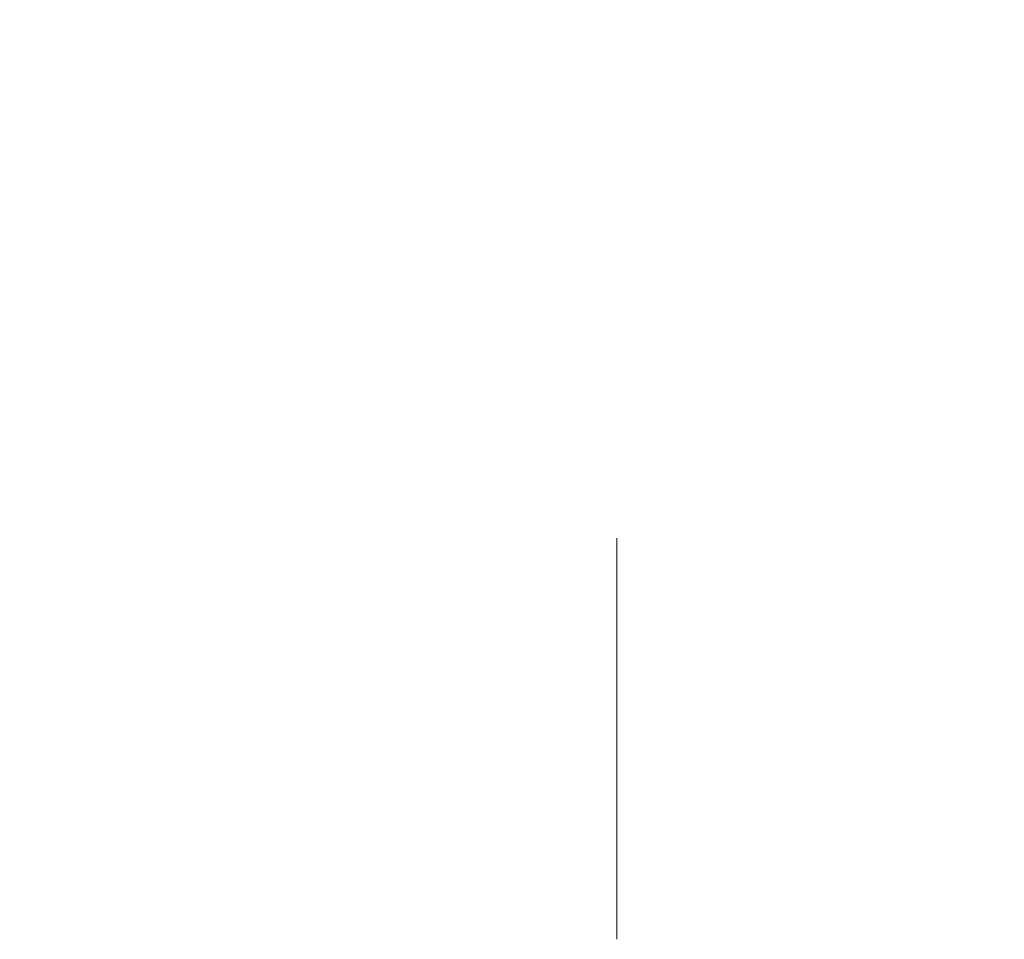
# Model space of a CAD drawing. Header units: millimetres. Extents: x 200 to 5740, y 200 to 4000.
# Tile 22 of 38: x 4201 to 4419, y 2713 to 2917. Entities that reach past the tile are written whole.
import ezdxf

# ---------------------------------------------------------------- set-up
doc = ezdxf.new("R2010")
doc.units = ezdxf.units.MM
doc.header["$LTSCALE"] = 20
doc.linetypes.add('CENTERX2', pattern=[20.32, 12.7, -2.54, 2.54, -2.54])
doc.layers.add('FORMAT', color=7, linetype='Continuous')

msp = doc.modelspace()

# ---------------------------------------------------------------- linework, layer by layer
at = {"color": 7, "linetype": 'Continuous', "lineweight": 25}
msp.add_open_spline([(4118.475, 2893.691), (4119.819, 2894.361), (4123.717, 2896.304), (4130.328, 2899.416), (4138.365, 2902.978), (4146.594, 2906.393), (4155.004, 2909.659), (4163.587, 2912.774), (4172.335, 2915.734), (4181.239, 2918.536), (4190.29, 2921.178), (4199.481, 2923.657), (4208.801, 2925.97), (4218.243, 2928.115), (4227.796, 2930.09), (4237.452, 2931.894), (4247.2, 2933.523), (4257.033, 2934.977), (4266.939, 2936.255), (4276.91, 2937.354), (4286.936, 2938.274), (4297.007, 2939.014), (4307.113, 2939.573), (4317.244, 2939.951), (4327.391, 2940.148), (4337.544, 2940.162), (4347.692, 2939.994), (4357.827, 2939.645), (4367.937, 2939.114), (4378.014, 2938.402), (4388.048, 2937.51), (4398.028, 2936.439), (4407.946, 2935.189), (4417.79, 2933.763), (4427.553, 2932.161), (4437.224, 2930.385), (4446.794, 2928.436), (4456.254, 2926.317), (4465.594, 2924.03), (4474.806, 2921.578), (4483.88, 2918.961), (4492.808, 2916.184), (4501.581, 2913.248), (4510.191, 2910.157), (4518.628, 2906.914), (4526.886, 2903.523), (4534.953, 2899.983), (4542.003, 2896.699), (4546.307, 2894.559), (4548.053, 2893.691)], degree=3, knots=[0, 0, 0, 0, 0.0113777, 0.0330087, 0.0546413, 0.0762748, 0.0979093, 0.1195449, 0.1411815, 0.1628191, 0.1844578, 0.2060975, 0.2277381, 0.2493796, 0.271022, 0.2926651, 0.314309, 0.3359535, 0.3575986, 0.3792442, 0.4008902, 0.4225366, 0.4441834, 0.4658303, 0.4874774, 0.5091246, 0.5307718, 0.5524189, 0.5740658, 0.5957125, 0.6173589, 0.6390048, 0.6606504, 0.6822954, 0.7039397, 0.7255835, 0.7472264, 0.7688686, 0.7905098, 0.8121501, 0.8337895, 0.8554277, 0.8770649, 0.8987009, 0.9203358, 0.9419694, 0.963602, 0.9852333, 1, 1, 1, 1], dxfattribs=at)
at = {"layer": 'FORMAT', "linetype": 'CENTERX2', "lineweight": 18}
msp.add_line((4333.264, 2712.571), (4333.264, 2801.553), dxfattribs=at)

doc.saveas('drawing.dxf')
